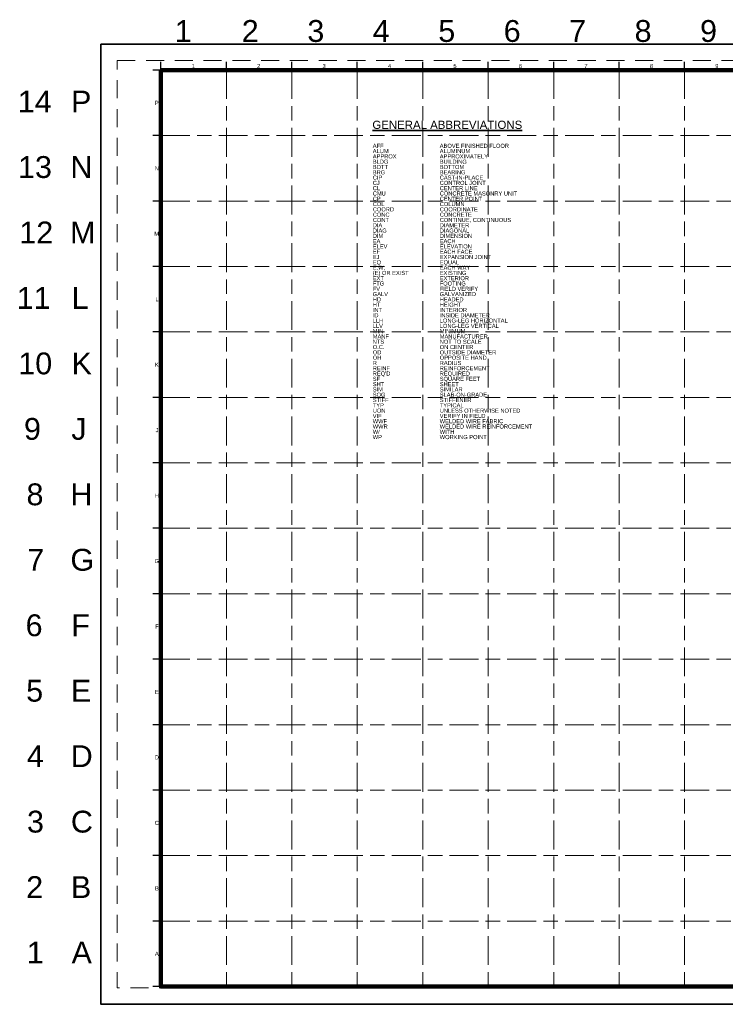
# Paper-space layout 'G-002' of a CAD drawing. Header units: inches. Extents: x -1.9 to 34, y 0 to 22.6.
# Tile 1 of 4: x -1.9 to 14.3, y 0 to 22.6. Entities that reach past the tile are written whole.
import ezdxf
from ezdxf.enums import TextEntityAlignment as Align

# ---------------------------------------------------------------- set-up
doc = ezdxf.new("R2010")
doc.units = ezdxf.units.IN
doc.header["$LTSCALE"] = 0.5
doc.header["$MEASUREMENT"] = 0
doc.linetypes.add('014200-912 MS7 Long Dash Short Dash', pattern=[0.220472, 0.110236, -0.027559, 0.055118, -0.027559])
doc.linetypes.add('MS2 Medium Dash', pattern=[0.109898, 0.068898, -0.041])
doc.layers.add('G-ANNO-NPLT', color=7, linetype='Continuous', lineweight=18, plot=False)
doc.layers.add('G-ANNO-TTLB-GRID', color=7, linetype='014200-912 MS7 Long Dash Short Dash', lineweight=18, plot=False)
doc.layers.add('G-ANNO-TEXT', color=7, linetype='Continuous', lineweight=35)
doc.layers.add('G-ANNO-TTLB', color=7, linetype='Continuous', lineweight=35)
doc.styles.add('AEC_COMN_TEXT', font='arial.ttf', dxfattribs={"height": 0.09375})
doc.styles.add('AEC_COMN_TITLE', font='arial.ttf', dxfattribs={"height": 0.1875})
doc.styles.add('Arial', font='arial.ttf')

# ---------------------------------------------------------------- blocks, each defined once
blk = doc.blocks.new('AEC_TitleBlock_ANSI_D')
at = {"layer": 'G-ANNO-NPLT', "linetype": 'MS2 Medium Dash', "ltscale": 0.999998, "flags": 128}
blk.add_lwpolyline([(0.0312, 1.8021), (2.8021, 1.8021), (2.8021, 0.0312), (0.0312, 0.0312), (0.0312, 1.8021)], close=True, dxfattribs=at)
at = {"layer": 'G-ANNO-TEXT', "lineweight": 30}
for p, q in [((0.1146, 1.7839), (0.1146, 1.7995)), ((0.2396, 1.7839), (0.2396, 1.7995)), ((0.3646, 1.7839), (0.3646, 1.7995)), ((0.4896, 1.7839), (0.4896, 1.7995)), ((0.6146, 1.7839), (0.6146, 1.7995)), ((0.7396, 1.7839), (0.7396, 1.7995)), ((0.8646, 1.7839), (0.8646, 1.7995)), ((0.9896, 1.7839), (0.9896, 1.7995)), ((1.1146, 1.7839), (1.1146, 1.7995)), ((0.1146, 1.7839), (0.099, 1.7839)), ((0.1146, 1.6589), (0.099, 1.6589)), ((0.1146, 1.5339), (0.099, 1.5339)), ((0.1146, 1.4089), (0.099, 1.4089)), ((0.1146, 1.2839), (0.099, 1.2839)), ((0.1146, 1.1589), (0.099, 1.1589)), ((0.1146, 1.0339), (0.099, 1.0339)), ((0.1146, 0.9089), (0.099, 0.9089)), ((0.1146, 0.7839), (0.099, 0.7839)), ((0.1146, 0.6589), (0.099, 0.6589)), ((0.1146, 0.5339), (0.099, 0.5339)), ((0.1146, 0.4089), (0.099, 0.4089)), ((0.1146, 0.2839), (0.099, 0.2839)), ((0.1146, 0.1589), (0.099, 0.1589)), ((0.1146, 0.0339), (0.099, 0.0339))]:
    blk.add_line(p, q, dxfattribs=at)
at = {"layer": 'G-ANNO-TTLB', "flags": 128}
blk.add_lwpolyline([(0, 1.8333), (2.8333, 1.8333), (2.8333, 0), (0, 0), (0, 1.8333)], close=True, dxfattribs=at)
at = {"layer": 'G-ANNO-TTLB', "lineweight": 100, "flags": 128}
blk.add_lwpolyline([(0.1146, 1.7839), (2.7708, 1.7839), (2.7708, 0.0339), (0.1146, 0.0339), (0.1146, 1.7839)], close=True, dxfattribs=at)
at = {"layer": 'G-ANNO-TTLB-GRID', "ltscale": 0.999996, "transparency": 33554457}
for p, q in [((0.2396, 1.7839), (0.2396, 0.0339)), ((0.4896, 1.7839), (0.4896, 0.0339)), ((0.7396, 1.7839), (0.7396, 0.0339)), ((0.9896, 1.7839), (0.9896, 0.0339)), ((0.1146, 1.6589), (2.6146, 1.6589)), ((0.1146, 1.4089), (2.6146, 1.4089)), ((0.1146, 1.1589), (2.6146, 1.1589)), ((0.1146, 0.9089), (2.6146, 0.9089)), ((0.1146, 0.6589), (2.6146, 0.6589)), ((0.1146, 0.4089), (2.6146, 0.4089)), ((0.1146, 0.1589), (2.6146, 0.1589))]:
    blk.add_line(p, q, dxfattribs=at)
at = {"layer": 'G-ANNO-TTLB-GRID', "ltscale": 0.999996, "transparency": 33554508}
for p, q in [((0.3646, 1.7839), (0.3646, 0.0339)), ((0.6146, 1.7839), (0.6146, 0.0339)), ((0.8646, 1.7839), (0.8646, 0.0339)), ((1.1146, 1.7839), (1.1146, 0.0339)), ((0.1146, 1.5339), (2.6146, 1.5339)), ((0.1146, 1.2839), (2.6146, 1.2839)), ((0.1146, 1.0339), (2.6146, 1.0339)), ((0.1146, 0.7839), (2.6146, 0.7839)), ((0.1146, 0.5339), (2.6146, 0.5339)), ((0.1146, 0.2839), (2.6146, 0.2839))]:
    blk.add_line(p, q, dxfattribs=at)
at = {"layer": 'G-ANNO-NPLT', "linetype": 'Continuous', "style": 'Arial'}
for s, height, p in [('1', 0.0417, (0.1572, 1.8586)), ('2', 0.0417, (0.2851, 1.8586)), ('3', 0.0417, (0.4103, 1.8586)), ('4', 0.0417, (0.5352, 1.8586)), ('5', 0.0417, (0.6604, 1.8586)), ('6', 0.0417, (0.7853, 1.8586)), ('7', 0.0417, (0.9103, 1.8586)), ('8', 0.0417, (1.0353, 1.8586)), ('9', 0.0417, (1.1603, 1.8586)), ('14', 0.04167, (-0.1264, 1.7238)), ('P', 0.0417, (-0.0377, 1.7238)), ('13', 0.04167, (-0.126, 1.5988)), ('N', 0.0417, (-0.0373, 1.5988)), ('12', 0.04167, (-0.1235, 1.4738)), ('M', 0.0417, (-0.0347, 1.4738)), ('11', 0.04167, (-0.1286, 1.3488)), ('L', 0.0417, (-0.0399, 1.3488)), ('10', 0.04167, (-0.1255, 1.2238)), ('K', 0.0417, (-0.0367, 1.2238)), ('9', 0.0417, (-0.1308, 1.0988)), ('J', 0.0417, (-0.042, 1.0988)), ('8', 0.0417, (-0.126, 0.9738)), ('H', 0.0417, (-0.0373, 0.9738)), ('7', 0.0417, (-0.1244, 0.8488)), ('G', 0.0417, (-0.0357, 0.8488)), ('6', 0.0417, (-0.1277, 0.7238)), ('F', 0.0417, (-0.0389, 0.7238)), ('5', 0.0417, (-0.1266, 0.5988)), ('E', 0.0417, (-0.0379, 0.5988)), ('4', 0.0417, (-0.1254, 0.4738)), ('D', 0.0417, (-0.0367, 0.4738)), ('3', 0.0417, (-0.1251, 0.3488)), ('C', 0.0417, (-0.0364, 0.3488)), ('2', 0.0417, (-0.1266, 0.2238)), ('B', 0.0417, (-0.0379, 0.2238)), ('1', 0.0417, (-0.1254, 0.0988)), ('A', 0.0417, (-0.0367, 0.0988))]:
    blk.add_text(s, height=height, dxfattribs=at).set_placement(p, align=Align.MIDDLE_CENTER)
at = {"layer": 'G-ANNO-TEXT', "linetype": 'Continuous', "style": 'Arial'}
for s, p in [('1', (0.1764, 1.7917)), ('2', (0.3012, 1.7917)), ('3', (0.4262, 1.7917)), ('4', (0.5512, 1.7917)), ('5', (0.6761, 1.7917)), ('6', (0.8012, 1.7917)), ('7', (0.9262, 1.7917)), ('8', (1.0512, 1.7917)), ('9', (1.1762, 1.7917)), ('P', (0.1068, 1.7214)), ('N', (0.1067, 1.5964)), ('M', (0.1065, 1.4714)), ('L', (0.107, 1.3464)), ('K', (0.1067, 1.2214)), ('J', (0.1071, 1.0964)), ('H', (0.1067, 0.9714)), ('G', (0.1066, 0.8464)), ('F', (0.1069, 0.7214)), ('E', (0.1068, 0.5964)), ('D', (0.1067, 0.4714)), ('C', (0.1067, 0.3464)), ('B', (0.1068, 0.2214)), ('A', (0.1067, 0.0964))]:
    blk.add_text(s, height=0.00781, dxfattribs=at).set_placement(p, align=Align.MIDDLE_CENTER)

psp = doc.layouts.new('G-002')

# ---------------------------------------------------------------- block references
at = {"xscale": 12, "yscale": 12, "zscale": 12}
psp.add_blockref('AEC_TitleBlock_ANSI_D', (0, 0), dxfattribs=at)

# ---------------------------------------------------------------- texts
at = {"layer": 'G-ANNO-TEXT', "insert": (6.22, 20.247), "char_height": 0.1875, "width": 3.68529, "attachment_point": 1, "style": 'AEC_COMN_TITLE'}
psp.add_mtext('{\\LGENERAL ABBREVIATIONS}', dxfattribs=at)
at = {"layer": 'G-ANNO-TTLB', "color": 3, "linetype": 'Continuous', "lineweight": 30, "char_height": 0.09375, "attachment_point": 1, "line_spacing_factor": 0.776524, "style": 'AEC_COMN_TEXT'}
for s, insert in [("AFF\\PALUM\\PAPPROX\\PBLDG\\PBOTT\\PBRG\\PCIP\\PCJ\\PCL\\PCMU\\PCP\\PCOL\\PCOORD\\PCONC\\PCONT\\PDIA\\PDIAG\\PDIM\\PEA\\PELEV\\PEF\\PEJ\\PEQ\\PE.W.\\P(E) OR EXIST\\PEXT\\PFTG\\PFV\\PGALV\\PHD\\PHT\\PINT\\PID\\PLLH\\PLLV\\PMIN\\PMANF\\PNTS\\PO.C.\\POD\\POH\\PR\\PREINF\\PREQ'D\\PSF\\PSHT\\PSIM\\PSOG\\PSTIFF\\PTYP\\PUON\\PVIF\\PWWF\\PWWR\\PW/\\PWP\\P\\P", (6.229, 19.719)), ('ABOVE FINISHED FLOOR\\PALUMINUM\\PAPPROXIMATELY\\PBUILDING\\PBOTTOM\\PBEARING\\PCAST-IN-PLACE\\PCONTROL JOINT\\PCENTER LINE\\PCONCRETE MASONRY UNIT\\PCENTER POINT\\PCOLUMN\\PCOORDINATE\\PCONCRETE\\PCONTINUE, CONTINUOUS\\PDIAMETER\\PDIAGONAL\\PDIMENSION\\PEACH\\PELEVATION\\PEACH FACE\\PEXPANSION JOINT\\PEQUAL\\PEACH WAY\\PEXISTING\\PEXTERIOR\\PFOOTING\\PFIELD VERIFY\\PGALVANIZED\\PHEADED\\PHEIGHT\\PINTERIOR\\PINSIDE DIAMETER\\PLONG-LEG HORIZONTAL\\PLONG-LEG VERTICAL\\PMINIMUM\\PMANUFACTURER\\PNOT TO SCALE\\PON CENTER\\POUTSIDE DIAMETER\\POPPOSITE HAND\\PRADIUS\\PREINFORCEMENT\\PREQUIRED\\PSQUARE FEET\\PSHEET\\PSIMILAR\\PSLAB-ON-GRADE\\PSTIFFENER\\PTYPICAL\\PUNLESS OTHERWISE NOTED\\PVERIFY IN FIELD\\PWELDED WIRE FABRIC\\PWELDED WIRE REINFORCEMENT\\PWITH\\PWORKING POINT\\P\\P', (7.764, 19.719))]:
    psp.add_mtext(s, dxfattribs=dict(at, insert=insert))

doc.saveas('drawing.dxf')
